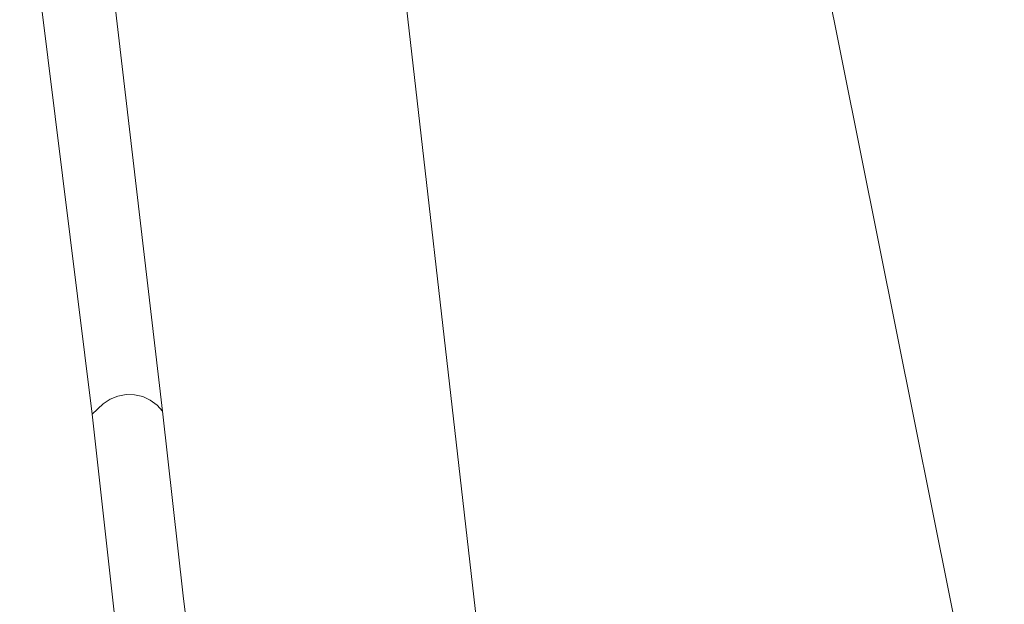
# Model space of a CAD drawing. Header units: metres. Extents: x 118578 to 118717, y 483740 to 483824.
# Tile 6 of 17: x 118649.23 to 118656.41, y 483807.27 to 483811.54. Entities that reach past the tile are written whole.
import ezdxf

# ---------------------------------------------------------------- set-up
doc = ezdxf.new("R2010")
doc.units = ezdxf.units.M
doc.header["$MEASUREMENT"] = 0
doc.layers.add('Level 17', color=7, linetype='Continuous', lineweight=0)

msp = doc.modelspace()

# ---------------------------------------------------------------- linework, layer by layer
at = {"layer": 'Level 17', "color": 7, "linetype": 'Continuous', "lineweight": 0}
for p, q in [((118650.271, 483808.683), (118649.765, 483812.992)), ((118649.228, 483812.914), (118649.756, 483808.661))]:
    msp.add_line(p, q, dxfattribs=at)
at = {"layer": 'Level 17', "color": 7, "linetype": 'Continuous', "lineweight": 0, "flags": 128}
for points in [[(118653.013, 483803.197), (118651.488, 483816.553), (118651.438, 483816.945), (118651.401, 483817.338), (118651.378, 483817.732), (118651.369, 483818.127), (118651.374, 483818.522), (118651.393, 483818.916), (118651.426, 483819.31), (118651.472, 483819.702), (118651.494, 483819.858), (118651.563, 483820.263), (118651.646, 483820.665), (118651.744, 483821.063), (118651.857, 483821.458), (118651.983, 483821.848), (118652.124, 483822.233), (118652.1701, 483822.346)], [(118654.8526, 483822.346), (118654.845, 483822.332), (118654.689, 483822.009), (118654.547, 483821.681), (118654.419, 483821.346), (118654.306, 483821.006), (118654.207, 483820.662), (118654.123, 483820.314), (118654.054, 483819.962), (118654, 483819.608), (118653.962, 483819.252), (118653.939, 483818.894), (118653.931, 483818.536), (118653.938, 483818.178), (118653.961, 483817.82), (118654, 483817.464), (118654.053, 483817.11), (118656.412, 483805.3504)], [(118649.756, 483808.661), (118649.838, 483808.737), (118649.889, 483808.771), (118649.945, 483808.794), (118650.005, 483808.805), (118650.066, 483808.804), (118650.126, 483808.79), (118650.181, 483808.765), (118650.23, 483808.728), (118650.271, 483808.683)], [(118652.033, 483791.176), (118651.289, 483794.875), (118651.077, 483796.779), (118649.756, 483808.661)], [(118650.956, 483802.962), (118650.42, 483807.336), (118650.271, 483808.683)]]:
    msp.add_lwpolyline(points, dxfattribs=at)

doc.saveas('drawing.dxf')
